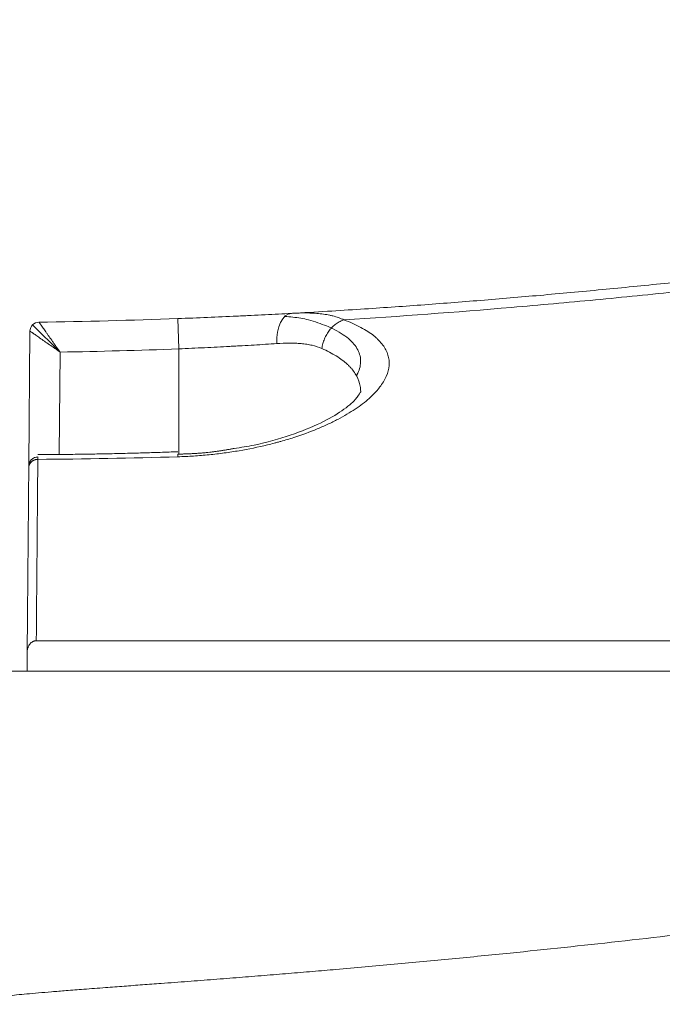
# Model space of a CAD drawing. Header units: millimetres. Extents: x 809 to 6054, y -5716 to -1261.
# Tile 67 of 94: x 5571.08 to 5574.47, y -5578 to -5572.8. Entities that reach past the tile are written whole.
import ezdxf

# ---------------------------------------------------------------- set-up
doc = ezdxf.new("R2010")
doc.units = ezdxf.units.MM
doc.header["$LTSCALE"] = 0.3175
doc.layers.add('1轮廓实线层', color=7, linetype='Continuous', lineweight=18)

# ---------------------------------------------------------------- blocks, each defined once
blk = doc.blocks.new('MR07S-930')
at = {"layer": '1轮廓实线层'}
for p, q in [((6795.223, -5675.103), (6795.26, -5676.103)), ((6790.31, -5679.967), (6790.349, -5675.517)), ((6790.31, -5679.967), (6790.349, -5675.517)), ((6790.437, -5675.308), (6791.343, -5676.209)), ((6795.26, -5676.103), (6795.26, -5679.573)), ((6791.343, -5676.209), (6791.314, -5679.587)), ((6795.23, -5679.583), (6795.232, -5679.663)), ((6790.26, -5686.056), (6790.26, -5686.736))]:
    blk.add_line(p, q, dxfattribs=at)
blk.add_arc((6790.649, -5675.52), 0.3, 90.7632, 179.4999, dxfattribs=at)
blk.add_ellipse((6799.03, -5675.928), major_axis=(0.055, -0.998), ratio=0.538066, start_param=3.141593, end_param=4.682791, dxfattribs=at)
for points, degree, knots in [([(6889.539, -5665.237), (6889.518, -5665.237), (6889.169, -5665.239), (6888.448, -5665.244), (6887.325, -5665.259), (6886.046, -5665.284), (6884.581, -5665.323), (6882.906, -5665.381), (6881.04, -5665.462), (6879.071, -5665.565), (6877.091, -5665.687), (6875.129, -5665.825), (6873.165, -5665.978), (6871.204, -5666.146), (6869.29, -5666.324), (6867.469, -5666.504), (6865.771, -5666.682), (6864.209, -5666.853), (6862.783, -5667.016), (6861.486, -5667.168), (6860.314, -5667.31), (6859.257, -5667.44), (6858.308, -5667.56), (6857.456, -5667.668), (6856.688, -5667.768), (6855.986, -5667.86), (6855.327, -5667.946), (6854.693, -5668.031), (6854.068, -5668.115), (6853.445, -5668.199), (6852.822, -5668.284), (6852.199, -5668.37), (6851.571, -5668.457), (6850.933, -5668.545), (6850.282, -5668.637), (6849.617, -5668.73), (6848.944, -5668.826), (6848.267, -5668.922), (6847.59, -5669.019), (6846.914, -5669.116), (6846.238, -5669.214), (6845.563, -5669.311), (6844.887, -5669.41), (6844.206, -5669.509), (6843.503, -5669.612), (6842.761, -5669.721), (6841.967, -5669.837), (6841.117, -5669.962), (6840.212, -5670.096), (6839.253, -5670.237), (6838.245, -5670.385), (6837.204, -5670.539), (6836.156, -5670.693), (6835.134, -5670.843), (6834.165, -5670.985), (6833.267, -5671.115), (6832.45, -5671.234), (6831.713, -5671.34), (6831.048, -5671.436), (6830.441, -5671.523), (6829.872, -5671.604), (6829.324, -5671.682), (6828.784, -5671.758), (6828.245, -5671.834), (6827.706, -5671.91), (6827.167, -5671.985), (6826.618, -5672.061), (6826.045, -5672.14), (6825.431, -5672.224), (6824.765, -5672.315), (6824.039, -5672.412), (6823.241, -5672.519), (6822.354, -5672.636), (6821.359, -5672.765), (6820.248, -5672.908), (6819.02, -5673.062), (6817.691, -5673.225), (6816.308, -5673.389), (6814.944, -5673.547), (6813.667, -5673.689), (6812.5, -5673.816), (6811.418, -5673.929), (6810.38, -5674.034), (6809.352, -5674.135), (6808.325, -5674.232), (6807.313, -5674.324), (6806.321, -5674.411), (6805.34, -5674.493), (6804.358, -5674.571), (6803.374, -5674.646), (6802.386, -5674.717), (6801.365, -5674.787), (6800.275, -5674.856), (6799.47, -5674.903), (6799.025, -5674.927), (6798.975, -5674.93)], 3, [0, 0, 0, 0, 0.000681, 0.011378, 0.023479, 0.037276, 0.053072, 0.071235, 0.091951, 0.113992, 0.135585, 0.156729, 0.178251, 0.199961, 0.221088, 0.241152, 0.259834, 0.276986, 0.29264, 0.306873, 0.319759, 0.331375, 0.341801, 0.351136, 0.359535, 0.367205, 0.374391, 0.381337, 0.388218, 0.395101, 0.40198, 0.408856, 0.415771, 0.422807, 0.430018, 0.437395, 0.444872, 0.452375, 0.459867, 0.46735, 0.474841, 0.482335, 0.489809, 0.4973, 0.505, 0.513181, 0.521996, 0.53143, 0.541466, 0.552127, 0.563375, 0.575043, 0.586817, 0.598292, 0.609127, 0.619129, 0.628213, 0.636372, 0.643704, 0.650389, 0.656642, 0.662678, 0.668664, 0.674662, 0.680655, 0.68663, 0.692665, 0.698965, 0.705757, 0.713149, 0.721178, 0.729975, 0.73977, 0.75079, 0.763153, 0.776851, 0.791763, 0.807487, 0.822987, 0.837242, 0.850082, 0.861922, 0.873305, 0.88469, 0.896211, 0.907525, 0.918435, 0.929256, 0.940221, 0.951169, 0.962046, 0.973163, 0.985164, 0.99836, 1, 1, 1, 1]), ([(6800.71, -5675.143), (6802.554, -5675.028), (6804.397, -5674.89), (6807.161, -5674.655), (6808.083, -5674.572), (6809.925, -5674.397), (6810.846, -5674.305), (6812.688, -5674.113), (6813.608, -5674.013), (6815.449, -5673.807), (6816.37, -5673.7), (6818.21, -5673.479), (6819.13, -5673.366), (6820.97, -5673.134), (6821.89, -5673.015), (6823.27, -5672.833), (6823.73, -5672.772), (6824.65, -5672.648), (6825.11, -5672.586), (6826.489, -5672.397), (6827.409, -5672.27), (6829.249, -5672.011), (6830.169, -5671.88), (6832.009, -5671.616), (6832.929, -5671.483), (6834.769, -5671.215), (6835.69, -5671.08), (6837.531, -5670.809), (6838.452, -5670.674), (6840.293, -5670.402), (6841.215, -5670.266), (6843.057, -5669.996), (6843.979, -5669.861), (6845.824, -5669.592), (6846.746, -5669.458), (6848.592, -5669.194), (6849.516, -5669.063), (6851.363, -5668.803), (6852.288, -5668.675), (6854.138, -5668.423), (6855.063, -5668.299), (6856.915, -5668.055), (6857.842, -5667.936), (6859.696, -5667.703), (6860.624, -5667.589), (6862.481, -5667.368), (6863.41, -5667.261), (6865.27, -5667.053), (6866.2, -5666.953), (6868.993, -5666.665), (6870.858, -5666.49), (6873.66, -5666.255), (6874.594, -5666.182), (6876.465, -5666.047), (6877.401, -5665.984), (6879.274, -5665.871), (6880.211, -5665.82), (6881.617, -5665.753), (6882.086, -5665.732), (6883.024, -5665.694), (6883.493, -5665.676), (6884.902, -5665.628), (6885.841, -5665.603), (6887.72, -5665.567), (6888.659, -5665.556), (6889.6, -5665.552)], 3, [0, 0, 0, 0, 0.0625, 0.0625, 0.09375, 0.09375, 0.125, 0.125, 0.15625, 0.15625, 0.1875, 0.1875, 0.21875, 0.21875, 0.25, 0.25, 0.265625, 0.265625, 0.28125, 0.28125, 0.3125, 0.3125, 0.34375, 0.34375, 0.375, 0.375, 0.40625, 0.40625, 0.4375, 0.4375, 0.46875, 0.46875, 0.5, 0.5, 0.53125, 0.53125, 0.5625, 0.5625, 0.59375, 0.59375, 0.625, 0.625, 0.65625, 0.65625, 0.6875, 0.6875, 0.71875, 0.71875, 0.75, 0.75, 0.8125, 0.8125, 0.84375, 0.84375, 0.875, 0.875, 0.90625, 0.90625, 0.921875, 0.921875, 0.9375, 0.9375, 0.96875, 0.96875, 1, 1, 1, 1]), ([(6795.223, -5675.103), (6795.556, -5675.091), (6795.885, -5675.078), (6796.535, -5675.051), (6796.856, -5675.036), (6797.252, -5675.018), (6797.331, -5675.014), (6797.488, -5675.007), (6797.567, -5675.003), (6797.8, -5674.992), (6797.953, -5674.984), (6798.405, -5674.961), (6798.695, -5674.945), (6798.975, -5674.93)], 3, [0, 0, 0, 0, 0.25, 0.25, 0.5, 0.5, 0.5625, 0.5625, 0.625, 0.625, 0.75, 0.75, 1, 1, 1, 1]), ([(6800.71, -5675.143), (6800.916, -5675.221), (6801.101, -5675.304), (6801.427, -5675.479), (6801.57, -5675.572), (6801.722, -5675.694), (6801.766, -5675.732), (6801.807, -5675.77), (6801.833, -5675.795), (6801.846, -5675.808), (6801.909, -5675.872), (6801.954, -5675.925), (6802.071, -5676.084), (6802.126, -5676.193), (6802.178, -5676.362), (6802.189, -5676.419), (6802.199, -5676.505), (6802.201, -5676.549), (6802.201, -5676.593), (6802.2, -5676.622), (6802.199, -5676.637), (6802.188, -5676.77), (6802.157, -5676.889), (6802.053, -5677.129), (6801.98, -5677.25), (6801.862, -5677.401), (6801.825, -5677.447), (6801.785, -5677.493), (6801.757, -5677.523), (6801.743, -5677.538), (6801.671, -5677.614), (6801.608, -5677.675), (6801.407, -5677.855), (6801.253, -5677.973), (6800.909, -5678.204), (6800.718, -5678.317), (6800.48, -5678.442), (6800.454, -5678.456), (6800.4, -5678.483), (6800.318, -5678.524), (6800.122, -5678.618), (6799.946, -5678.695), (6799.582, -5678.846), (6799.324, -5678.94), (6798.913, -5679.073), (6798.772, -5679.115), (6798.591, -5679.166), (6798.554, -5679.176), (6798.481, -5679.196), (6798.444, -5679.206), (6798.332, -5679.235), (6798.257, -5679.254), (6797.879, -5679.346), (6797.568, -5679.41), (6797.088, -5679.491), (6796.925, -5679.516), (6796.596, -5679.56), (6796.429, -5679.58), (6796.175, -5679.605), (6796.09, -5679.613), (6795.919, -5679.627), (6795.834, -5679.633), (6795.577, -5679.65), (6795.405, -5679.658), (6795.232, -5679.663)], 3, [0, 0, 0, 0, 0.0625, 0.0625, 0.125, 0.125, 0.140625, 0.148438, 0.148438, 0.15625, 0.15625, 0.1875, 0.1875, 0.25, 0.25, 0.28125, 0.28125, 0.296875, 0.304688, 0.304688, 0.3125, 0.3125, 0.375, 0.375, 0.4375, 0.4375, 0.453125, 0.460938, 0.460938, 0.46875, 0.46875, 0.5, 0.5, 0.5625, 0.5625, 0.625, 0.625, 0.632813, 0.632813, 0.640625, 0.65625, 0.6875, 0.6875, 0.75, 0.75, 0.78125, 0.78125, 0.789063, 0.789063, 0.796875, 0.796875, 0.8125, 0.8125, 0.875, 0.875, 0.90625, 0.90625, 0.9375, 0.9375, 0.953125, 0.953125, 0.96875, 0.96875, 1, 1, 1, 1]), ([(6798.761, -5675.029), (6798.851, -5675.036), (6798.94, -5675.044), (6799.205, -5675.075), (6799.375, -5675.104), (6799.754, -5675.198), (6799.954, -5675.275), (6800.133, -5675.347)], 3, [0, 0, 0, 0, 0.171394, 0.171394, 0.523714, 0.523714, 1, 1, 1, 1]), ([(6798.975, -5674.93), (6799.147, -5674.921), (6799.312, -5674.916), (6799.549, -5674.918), (6799.627, -5674.921), (6799.741, -5674.927), (6799.779, -5674.929), (6799.853, -5674.935), (6799.964, -5674.946), (6800.105, -5674.965), (6800.208, -5674.985), (6800.275, -5674.999), (6800.308, -5675.007), (6800.472, -5675.048), (6800.594, -5675.091), (6800.71, -5675.143)], 3, [0, 0, 0, 0, 0.25, 0.25, 0.375, 0.375, 0.4375, 0.4375, 0.5, 0.625, 0.6875, 0.6875, 0.75, 0.75, 1, 1, 1, 1]), ([(6800.71, -5675.143), (6800.666, -5675.156), (6800.622, -5675.174), (6800.536, -5675.217), (6800.494, -5675.242), (6800.413, -5675.301), (6800.373, -5675.334), (6800.299, -5675.407), (6800.263, -5675.446), (6800.198, -5675.531), (6800.167, -5675.577), (6800.112, -5675.671), (6800.088, -5675.721), (6800.045, -5675.823), (6800.026, -5675.875), (6799.997, -5675.982), (6799.986, -5676.035), (6799.978, -5676.089)], 3, [0, 0, 0, 0, 0.125, 0.125, 0.25, 0.25, 0.375, 0.375, 0.5, 0.5, 0.625, 0.625, 0.75, 0.75, 0.875, 0.875, 1, 1, 1, 1]), ([(6791.343, -5676.209), (6791.336, -5676.204), (6791.328, -5676.199), (6791.313, -5676.189), (6791.306, -5676.183), (6791.283, -5676.168), (6791.268, -5676.157), (6791.224, -5676.126), (6791.194, -5676.106), (6791.135, -5676.065), (6791.091, -5676.034), (6791.048, -5676.004), (6791.019, -5675.984), (6791.004, -5675.974), (6790.933, -5675.924), (6790.878, -5675.886), (6790.799, -5675.831), (6790.774, -5675.813), (6790.723, -5675.778), (6790.699, -5675.761), (6790.627, -5675.711), (6790.583, -5675.68), (6790.524, -5675.639), (6790.505, -5675.626), (6790.479, -5675.608), (6790.47, -5675.602), (6790.454, -5675.591), (6790.447, -5675.585), (6790.425, -5675.57), (6790.412, -5675.561), (6790.395, -5675.549), (6790.39, -5675.546), (6790.381, -5675.539), (6790.376, -5675.536), (6790.357, -5675.523), (6790.349, -5675.517), (6790.349, -5675.517)], 3, [0, 0, 0, 0, 0.015625, 0.015625, 0.03125, 0.03125, 0.0625, 0.0625, 0.125, 0.125, 0.1875, 0.21875, 0.21875, 0.25, 0.25, 0.375, 0.375, 0.4375, 0.4375, 0.5, 0.5, 0.625, 0.625, 0.6875, 0.6875, 0.71875, 0.71875, 0.75, 0.75, 0.8125, 0.8125, 0.84375, 0.84375, 0.875, 0.875, 1, 1, 1, 1]), ([(6791.343, -5676.209), (6791.338, -5676.202), (6791.333, -5676.195), (6791.322, -5676.18), (6791.317, -5676.172), (6791.301, -5676.15), (6791.291, -5676.135), (6791.259, -5676.091), (6791.238, -5676.061), (6791.197, -5676.002), (6791.166, -5675.959), (6791.135, -5675.915), (6791.115, -5675.887), (6791.105, -5675.872), (6791.055, -5675.802), (6791.016, -5675.747), (6790.961, -5675.668), (6790.943, -5675.643), (6790.908, -5675.593), (6790.89, -5675.568), (6790.84, -5675.496), (6790.809, -5675.453), (6790.767, -5675.394), (6790.754, -5675.375), (6790.736, -5675.349), (6790.73, -5675.341), (6790.719, -5675.325), (6790.714, -5675.317), (6790.698, -5675.296), (6790.689, -5675.283), (6790.677, -5675.266), (6790.674, -5675.261), (6790.667, -5675.251), (6790.664, -5675.247), (6790.651, -5675.228), (6790.645, -5675.22), (6790.645, -5675.22)], 3, [0, 0, 0, 0, 0.015626, 0.015626, 0.031252, 0.031252, 0.062504, 0.062504, 0.125007, 0.125007, 0.187511, 0.218763, 0.218763, 0.250015, 0.250015, 0.375022, 0.375022, 0.437526, 0.437526, 0.50003, 0.50003, 0.625037, 0.625037, 0.687541, 0.687541, 0.718793, 0.718793, 0.750045, 0.750045, 0.812548, 0.812548, 0.8438, 0.8438, 0.875052, 0.875052, 1, 1, 1, 1]), ([(6800.133, -5675.347), (6800.2, -5675.375), (6800.264, -5675.404), (6800.43, -5675.484), (6800.527, -5675.537), (6800.704, -5675.647), (6800.783, -5675.705), (6800.994, -5675.882), (6801.098, -5676.005), (6801.233, -5676.265), (6801.265, -5676.402), (6801.254, -5676.677), (6801.213, -5676.817), (6801.131, -5676.968), (6801.126, -5676.977), (6801.121, -5676.986)], 3, [0, 0, 0, 0, 0.067024, 0.067024, 0.181867, 0.181867, 0.29671, 0.29671, 0.526396, 0.526396, 0.756083, 0.756083, 0.985769, 0.985769, 1, 1, 1, 1]), ([(6798.492, -5675.928), (6798.25, -5675.944), (6798, -5675.96), (6797.611, -5675.983), (6797.479, -5675.99), (6797.278, -5676.002), (6797.211, -5676.006), (6797.075, -5676.013), (6797.007, -5676.017), (6796.666, -5676.035), (6796.389, -5676.05), (6795.83, -5676.077), (6795.547, -5676.09), (6795.26, -5676.103)], 3, [0, 0, 0, 0, 0.25, 0.25, 0.375, 0.375, 0.4375, 0.4375, 0.5, 0.5, 0.75, 0.75, 1, 1, 1, 1]), ([(6799.978, -5676.089), (6799.877, -5676.045), (6799.769, -5676.011), (6799.627, -5675.978), (6799.598, -5675.972), (6799.539, -5675.961), (6799.451, -5675.946), (6799.359, -5675.935), (6799.265, -5675.926), (6799.234, -5675.924), (6799.17, -5675.92), (6799.138, -5675.918), (6799.04, -5675.914), (6798.974, -5675.913), (6798.773, -5675.914), (6798.634, -5675.919), (6798.492, -5675.928)], 3, [0, 0, 0, 0, 0.25, 0.25, 0.3125, 0.3125, 0.375, 0.5, 0.5, 0.5625, 0.5625, 0.625, 0.625, 0.75, 0.75, 1, 1, 1, 1]), ([(6801.26, -5677.53), (6801.26, -5677.521), (6801.26, -5677.512), (6801.26, -5677.474), (6801.258, -5677.446), (6801.25, -5677.36), (6801.241, -5677.303), (6801.197, -5677.136), (6801.149, -5677.027), (6801.049, -5676.869), (6801.011, -5676.817), (6800.957, -5676.752), (6800.946, -5676.74), (6800.923, -5676.714), (6800.888, -5676.676), (6800.851, -5676.639), (6800.72, -5676.517), (6800.597, -5676.425), (6800.315, -5676.25), (6800.156, -5676.167), (6799.978, -5676.089)], 3, [0, 0, 0, 0, 0.015851, 0.015851, 0.067649, 0.067649, 0.171243, 0.171243, 0.378432, 0.378432, 0.482027, 0.482027, 0.507926, 0.507926, 0.533824, 0.585622, 0.585622, 0.792811, 0.792811, 1, 1, 1, 1]), ([(6801.267, -5677.514), (6801.269, -5677.51), (6801.249, -5677.535), (6801.128, -5677.759), (6800.683, -5678.14), (6799.958, -5678.563), (6798.971, -5678.959), (6797.978, -5679.248), (6797.31, -5679.357), (6797.081, -5679.388)], 3, [0, 0, 0, 0, 0.092457, 0.246857, 0.411212, 0.574001, 0.74593, 0.916107, 1, 1, 1, 1]), ([(6790.31, -5679.967), (6790.311, -5679.928), (6790.319, -5679.889), (6790.349, -5679.818), (6790.371, -5679.785), (6790.426, -5679.73), (6790.459, -5679.708), (6790.531, -5679.678), (6790.569, -5679.67), (6790.608, -5679.67)], 3, [0, 0, 0, 0, 0.25, 0.25, 0.5, 0.5, 0.75, 0.75, 1, 1, 1, 1]), ([(6790.557, -5685.736), (6790.559, -5685.559), (6790.562, -5685.201), (6790.566, -5684.666), (6790.571, -5684.113), (6790.576, -5683.539), (6790.581, -5682.938), (6790.586, -5682.305), (6790.592, -5681.636), (6790.598, -5680.927), (6790.603, -5680.294), (6790.607, -5679.899), (6790.608, -5679.749)], 3, [0, 0, 0, 0, 0.070187, 0.145734, 0.226677, 0.314553, 0.410808, 0.516659, 0.633622, 0.763593, 0.90876, 1, 1, 1, 1]), ([(6790.31, -5680.023), (6790.309, -5680.056), (6790.308, -5680.227), (6790.305, -5680.524), (6790.302, -5680.956), (6790.298, -5681.375), (6790.295, -5681.742), (6790.292, -5682.071), (6790.289, -5682.424), (6790.286, -5682.783), (6790.283, -5683.132), (6790.28, -5683.473), (6790.277, -5683.774), (6790.274, -5684.098), (6790.272, -5684.367), (6790.27, -5684.631), (6790.267, -5684.899), (6790.265, -5685.127), (6790.263, -5685.403), (6790.261, -5685.619), (6790.26, -5685.736)], 3, [0, 0, 0, 0, 0.013627, 0.071649, 0.129671, 0.187693, 0.245715, 0.303737, 0.361759, 0.419781, 0.477803, 0.535824, 0.593846, 0.651868, 0.70989, 0.767912, 0.825934, 0.883956, 0.941978, 1, 1, 1, 1]), ([(6790.557, -5685.736), (6790.537, -5685.736), (6790.518, -5685.738), (6790.489, -5685.746), (6790.479, -5685.749), (6790.46, -5685.756), (6790.442, -5685.764), (6790.425, -5685.774), (6790.409, -5685.785), (6790.401, -5685.791), (6790.377, -5685.81), (6790.363, -5685.824), (6790.338, -5685.854), (6790.326, -5685.87), (6790.306, -5685.905), (6790.297, -5685.922), (6790.286, -5685.95), (6790.282, -5685.959), (6790.276, -5685.978), (6790.273, -5685.988), (6790.266, -5686.017), (6790.262, -5686.036), (6790.26, -5686.056)], 3, [0, 0, 0, 0, 0.125, 0.125, 0.1875, 0.1875, 0.25, 0.3125, 0.3125, 0.375, 0.375, 0.5, 0.5, 0.625, 0.625, 0.75, 0.75, 0.8125, 0.8125, 0.875, 0.875, 1, 1, 1, 1]), ([(6790.26, -5686.056), (6790.26, -5686), (6790.26, -5685.944), (6790.26, -5685.863), (6790.26, -5685.836), (6790.26, -5685.797), (6790.26, -5685.784), (6790.26, -5685.765), (6790.26, -5685.759), (6790.26, -5685.751), (6790.26, -5685.748), (6790.26, -5685.742), (6790.26, -5685.74), (6790.26, -5685.738)], 3, [0, 0, 0, 0, 0.5, 0.5, 0.75, 0.75, 0.875, 0.875, 0.9375, 0.9375, 0.96875, 0.96875, 1, 1, 1, 1]), ([(6890.257, -5685.736), (6883.874, -5685.736), (6878.014, -5685.736), (6872.737, -5685.736), (6868.087, -5685.736), (6862.62, -5685.736), (6857.639, -5685.736), (6851.352, -5685.736), (6845.315, -5685.736), (6840.199, -5685.736), (6834.771, -5685.736), (6831.527, -5685.736), (6827.809, -5685.736), (6825.255, -5685.736), (6821.655, -5685.736), (6821.383, -5685.736), (6818.847, -5685.736), (6817.119, -5685.736), (6816.005, -5685.736), (6812.545, -5685.736), (6810.046, -5685.736), (6806.725, -5685.736), (6803.929, -5685.736), (6800.63, -5685.736), (6797.673, -5685.736), (6793.981, -5685.736), (6790.557, -5685.736)], 2, [0, 0, 0, 0.125, 0.125, 0.25, 0.25, 0.375, 0.375, 0.5, 0.5, 0.5625, 0.5625, 0.625, 0.625, 0.6875, 0.6875, 0.71875, 0.71875, 0.75, 0.75, 0.8125, 0.8125, 0.875, 0.875, 0.9375, 0.9375, 1, 1, 1]), ([(6890.259, -5686.736), (6889.211, -5686.736), (6888.163, -5686.736), (6886.067, -5686.736), (6885.019, -5686.736), (6881.874, -5686.736), (6879.778, -5686.736), (6875.585, -5686.736), (6873.488, -5686.736), (6869.295, -5686.736), (6867.198, -5686.736), (6864.053, -5686.736), (6863.004, -5686.736), (6860.908, -5686.736), (6859.859, -5686.736), (6856.715, -5686.736), (6854.62, -5686.736), (6851.477, -5686.736), (6850.43, -5686.736), (6848.336, -5686.736), (6847.289, -5686.736), (6844.149, -5686.736), (6842.056, -5686.736), (6838.918, -5686.736), (6837.872, -5686.736), (6835.78, -5686.736), (6834.735, -5686.736), (6832.644, -5686.736), (6831.599, -5686.736), (6829.509, -5686.736), (6828.464, -5686.736), (6826.374, -5686.736), (6825.329, -5686.736), (6823.24, -5686.736), (6822.195, -5686.736), (6819.061, -5686.736), (6816.973, -5686.736), (6812.794, -5686.736), (6810.705, -5686.736), (6806.524, -5686.736), (6804.433, -5686.736), (6800.247, -5686.736), (6798.153, -5686.736), (6795.008, -5686.736), (6793.959, -5686.736), (6791.86, -5686.736), (6790.811, -5686.736), (6789.76, -5686.736)], 3, [0, 0, 0, 0, 0.03125, 0.03125, 0.0625, 0.0625, 0.125, 0.125, 0.1875, 0.1875, 0.25, 0.25, 0.28125, 0.28125, 0.3125, 0.3125, 0.375, 0.375, 0.40625, 0.40625, 0.4375, 0.4375, 0.5, 0.5, 0.53125, 0.53125, 0.5625, 0.5625, 0.59375, 0.59375, 0.625, 0.625, 0.65625, 0.65625, 0.6875, 0.6875, 0.75, 0.75, 0.8125, 0.8125, 0.875, 0.875, 0.9375, 0.9375, 0.96875, 0.96875, 1, 1, 1, 1]), ([(6890.257, -5686.736), (6883.874, -5686.736), (6878.014, -5686.736), (6872.737, -5686.736), (6868.087, -5686.736), (6862.62, -5686.736), (6857.639, -5686.736), (6851.352, -5686.736), (6845.315, -5686.736), (6840.199, -5686.736), (6834.771, -5686.736), (6831.527, -5686.736), (6827.809, -5686.736), (6825.255, -5686.736), (6821.655, -5686.736), (6821.383, -5686.736), (6818.847, -5686.736), (6817.119, -5686.736), (6816.005, -5686.736), (6812.545, -5686.736), (6810.046, -5686.736), (6806.725, -5686.736), (6803.929, -5686.736), (6800.63, -5686.736), (6797.673, -5686.736), (6793.981, -5686.736), (6790.409, -5686.736), (6790.26, -5686.736)], 2, [0, 0, 0, 0.124662, 0.124662, 0.249323, 0.249323, 0.373985, 0.373985, 0.498647, 0.498647, 0.560977, 0.560977, 0.623308, 0.623308, 0.685639, 0.685639, 0.716804, 0.716804, 0.74797, 0.74797, 0.810301, 0.810301, 0.872631, 0.872631, 0.934962, 0.934962, 0.997293, 1, 1, 1]), ([(6890.26, -5687.736), (6890.259, -5687.733), (6890.258, -5687.726), (6890.255, -5687.717), (6890.252, -5687.708), (6890.247, -5687.699), (6890.241, -5687.69), (6890.235, -5687.682), (6890.218, -5687.664), (6890.182, -5687.638), (6890.122, -5687.606), (6890.043, -5687.575), (6889.95, -5687.545), (6889.844, -5687.515), (6889.727, -5687.487), (6889.596, -5687.46), (6889.425, -5687.427), (6889.208, -5687.392), (6888.941, -5687.354), (6888.647, -5687.318), (6888.259, -5687.276), (6887.769, -5687.231), (6887.171, -5687.187), (6886.529, -5687.148), (6885.726, -5687.11), (6884.761, -5687.078), (6883.629, -5687.056), (6882.442, -5687.049), (6880.943, -5687.058), (6879.122, -5687.095), (6876.967, -5687.173), (6874.723, -5687.288), (6872.276, -5687.446), (6869.612, -5687.654), (6866.719, -5687.919), (6863.256, -5688.277), (6859.13, -5688.76), (6855.194, -5689.271), (6851.883, -5689.726), (6849.942, -5690.002), (6848.548, -5690.203), (6847.739, -5690.321), (6846.895, -5690.445), (6846.015, -5690.574), (6845.1, -5690.71), (6844.15, -5690.851), (6843.165, -5690.999), (6842.307, -5691.127), (6841.515, -5691.247), (6840.726, -5691.366), (6839.713, -5691.519), (6838.477, -5691.707), (6836.951, -5691.938), (6835.323, -5692.184), (6833.109, -5692.518), (6830.592, -5692.894), (6826.766, -5693.458), (6822.359, -5694.085), (6817.619, -5694.721), (6813.476, -5695.238), (6809.796, -5695.665), (6806.743, -5695.991), (6804.278, -5696.236), (6802.363, -5696.417), (6800.956, -5696.542), (6800.059, -5696.619), (6799.67, -5696.652), (6799.278, -5696.685), (6798.881, -5696.718), (6798.48, -5696.751), (6798.075, -5696.784), (6797.666, -5696.817), (6797.252, -5696.849), (6796.834, -5696.882), (6796.412, -5696.915), (6795.985, -5696.948), (6795.555, -5696.981), (6795.12, -5697.014), (6794.623, -5697.051), (6794.066, -5697.092), (6793.452, -5697.138), (6792.804, -5697.187), (6792.167, -5697.235), (6791.574, -5697.281), (6791.076, -5697.322), (6790.643, -5697.358), (6790.259, -5697.392), (6789.924, -5697.424), (6789.63, -5697.454), (6789.371, -5697.483), (6789.14, -5697.511), (6788.938, -5697.539), (6788.764, -5697.566), (6788.646, -5697.587), (6788.575, -5697.602), (6788.542, -5697.609), (6788.51, -5697.616), (6788.48, -5697.624), (6788.453, -5697.631), (6788.427, -5697.638), (6788.403, -5697.645), (6788.38, -5697.653), (6788.36, -5697.66), (6788.342, -5697.667), (6788.325, -5697.674), (6788.31, -5697.681), (6788.296, -5697.689), (6788.285, -5697.698), (6788.277, -5697.705), (6788.273, -5697.711), (6788.27, -5697.715), (6788.268, -5697.719), (6788.265, -5697.723), (6788.263, -5697.727), (6788.261, -5697.731), (6788.26, -5697.734), (6788.26, -5697.736)], 3, [0, 0, 0, 0, 0.000095, 0.00019, 0.000286, 0.000383, 0.000483, 0.000586, 0.000693, 0.001202, 0.001862, 0.002685, 0.003678, 0.004722, 0.005891, 0.007187, 0.00861, 0.010986, 0.013611, 0.016485, 0.019611, 0.025009, 0.03084, 0.037105, 0.043806, 0.054281, 0.065294, 0.076845, 0.088938, 0.109038, 0.130014, 0.151873, 0.174618, 0.201608, 0.229863, 0.259386, 0.303227, 0.35112, 0.375221, 0.400763, 0.408367, 0.416319, 0.424619, 0.433269, 0.442267, 0.451613, 0.461308, 0.471351, 0.47692, 0.484687, 0.494652, 0.506816, 0.521179, 0.539693, 0.554875, 0.586526, 0.613975, 0.667747, 0.716419, 0.753569, 0.789605, 0.824529, 0.843184, 0.861893, 0.880657, 0.884405, 0.888194, 0.892025, 0.895897, 0.89981, 0.903765, 0.907761, 0.911798, 0.915877, 0.919997, 0.924159, 0.928361, 0.932606, 0.936891, 0.942897, 0.94889, 0.954872, 0.961856, 0.967526, 0.972234, 0.976461, 0.980207, 0.983471, 0.986287, 0.988826, 0.991088, 0.993072, 0.994781, 0.996214, 0.996566, 0.996899, 0.997215, 0.997513, 0.997793, 0.998055, 0.998299, 0.998527, 0.998736, 0.998929, 0.999104, 0.999263, 0.999419, 0.999559, 0.999684, 0.999729, 0.999773, 0.999818, 0.999863, 0.999908, 0.999954, 1, 1, 1, 1])]:
    blk.add_open_spline(points, degree=degree, knots=knots, dxfattribs=at)
for points, degree in [([(6790.645, -5675.22), (6792.171, -5675.2), (6793.697, -5675.16), (6795.223, -5675.103)], 3), ([(6795.26, -5676.103), (6793.955, -5676.151), (6792.649, -5676.187), (6791.343, -5676.209)], 3), ([(6797.081, -5679.388), (6796.206, -5679.567), (6795.229, -5679.575)], 2), ([(6795.227, -5679.497), (6792.918, -5679.584), (6790.607, -5679.594)], 2), ([(6795.232, -5679.663), (6793.691, -5679.71), (6792.15, -5679.739), (6790.608, -5679.749)], 3), ([(6790.608, -5679.749), (6790.608, -5679.694), (6790.608, -5679.67), (6790.608, -5679.67)], 3), ([(6790.31, -5680.023), (6790.31, -5679.967), (6790.31, -5679.967)], 2)]:
    blk.add_open_spline(points, degree=degree, dxfattribs=at)
blk.add_rational_spline([(6790.608, -5679.749), (6790.434, -5679.75), (6790.311, -5679.863), (6790.31, -5680.023)], [1.16938139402, 0.944370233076, 0.943542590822, 1.16689846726], degree=3, dxfattribs=at)

msp = doc.modelspace()

# ---------------------------------------------------------------- block references
at = {"xscale": 0.16, "yscale": 0.16, "zscale": 0.16}
msp.add_blockref('MR07S-930', (4484.67476, -4666.36698), dxfattribs=at)

doc.saveas('drawing.dxf')
